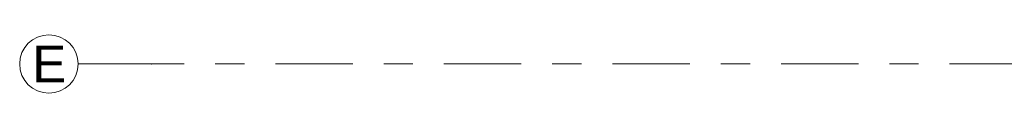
# Model space of a CAD drawing. Header units: metres. Extents: x -3.6 to 84.5, y -11 to 16.8.
# Tile 23 of 225: x -3.625 to -0.258, y 13.05 to 13.25. Entities that reach past the tile are written whole.
import ezdxf

# ---------------------------------------------------------------- set-up
doc = ezdxf.new("R2010")
doc.units = ezdxf.units.M
doc.header["$MEASUREMENT"] = 0
doc.linetypes.add('Strichlinie doppelt', pattern=[0.546806, 0.264583, -0.105833, 0.070556, -0.105833])
doc.layers.add('451 - Universal.Achsen Raster', color=7, linetype='Continuous')
doc.styles.add('ERSTELLTER_STIL_2', font='txt')

msp = doc.modelspace()

# ---------------------------------------------------------------- linework, layer by layer
at = {"layer": '451 - Universal.Achsen Raster', "color": 160, "linetype": 'Strichlinie doppelt', "lineweight": 9, "true_color": 0x3232ff}
for p, q in [((-3.175, 13.15), (-3.425, 13.15)), ((64.935, 13.15), (-3.175, 13.15))]:
    msp.add_line(p, q, dxfattribs=at)
at = {"layer": '451 - Universal.Achsen Raster', "color": 160, "linetype": 'Continuous', "lineweight": 9, "true_color": 0x3232ff}
msp.add_circle((-3.525, 13.15), 0.1, dxfattribs=at)
at = {"layer": '451 - Universal.Achsen Raster', "color": 160, "linetype": 'Strichlinie doppelt', "lineweight": 9, "true_color": 0x3232ff}
msp.add_point((-3.175, 13.15), dxfattribs=at)
msp.add_point((-3.175, 13.15), dxfattribs=at)

# ---------------------------------------------------------------- texts
at = {"layer": '451 - Universal.Achsen Raster', "color": 160, "lineweight": 9, "true_color": 0x3232ff, "insert": (-3.5821, 13.2125), "char_height": 0.125, "attachment_point": 1, "style": 'ERSTELLTER_STIL_2'}
msp.add_mtext('\\A1;{\\pql;\\pt0;\\fArial|b0|i0|c0|p38;E}', dxfattribs=at)

doc.saveas('drawing.dxf')
